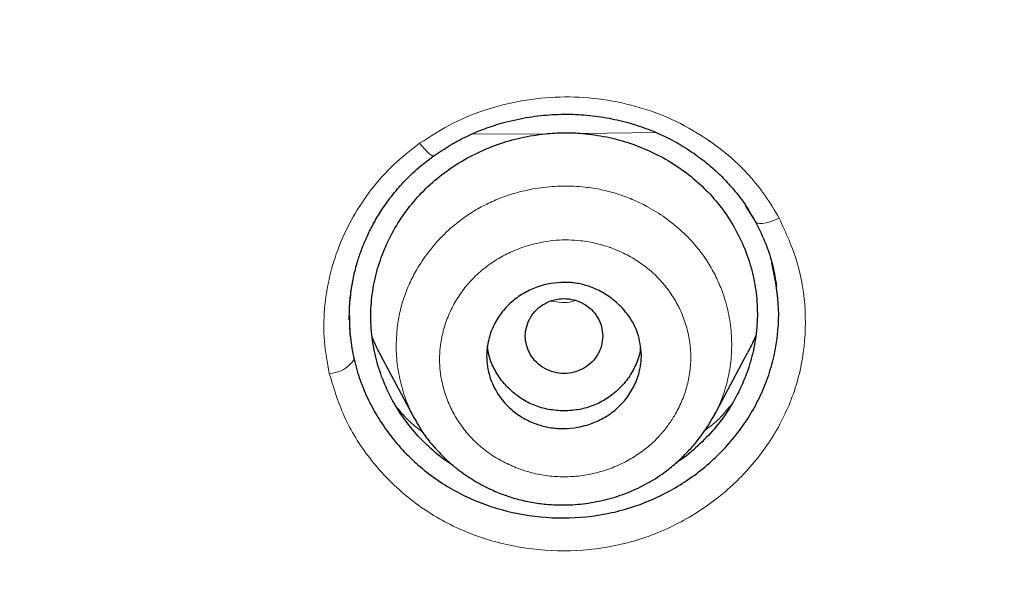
# Model space of a CAD drawing. Header units: millimetres. Extents: x 8 to 830, y 12 to 2106.
# Tile 173 of 256: x 461.71 to 473.16, y 1770.59 to 1777.25. Entities that reach past the tile are written whole.
import ezdxf

# ---------------------------------------------------------------- set-up
doc = ezdxf.new("R2010")
doc.units = ezdxf.units.MM

msp = doc.modelspace()

# ---------------------------------------------------------------- linework, layer by layer
at = {"color": 8, "linetype": 'Continuous', "lineweight": 0}
for p, q in [((467.821, 1775.925), (466.963, 1775.919)), ((467.821, 1775.925), (466.963, 1775.919)), ((469.113, 1775.938), (468.253, 1775.929)), ((469.113, 1775.938), (468.253, 1775.929)), ((469.724, 1775.837), (469.73, 1775.844)), ((469.724, 1775.837), (469.73, 1775.844)), ((469.554, 1775.699), (469.556, 1775.697)), ((469.554, 1775.699), (469.556, 1775.697)), ((466.336, 1772.552), (466.314, 1772.594))]:
    msp.add_line(p, q, dxfattribs=at)
at = {"color": 7, "linetype": 'Continuous', "lineweight": 30}
for p, q in [((470.25, 1774.93), (470.151, 1775.09)), ((470.25, 1774.93), (470.151, 1775.09)), ((465.907, 1773.349), (466.298, 1772.615)), ((469.777, 1772.631), (470.174, 1773.376)), ((466.217, 1772.561), (466.217, 1772.56)), ((466.217, 1772.561), (466.217, 1772.56)), ((466.299, 1772.613), (466.312, 1772.593)), ((466.314, 1772.594), (466.302, 1772.617)), ((469.857, 1772.581), (469.858, 1772.581)), ((469.857, 1772.581), (469.858, 1772.581))]:
    msp.add_line(p, q, dxfattribs=at)
at = {"color": 8, "linetype": 'Continuous', "lineweight": 0, "flags": 128}
msp.add_lwpolyline([(470.54, 1774.944), (470.488, 1774.921), (470.437, 1774.902), (470.39, 1774.888), (470.348, 1774.881), (470.313, 1774.88), (470.286, 1774.885), (470.268, 1774.896), (470.265, 1774.901)], dxfattribs=at)
msp.add_lwpolyline([(470.54, 1774.944), (470.488, 1774.921), (470.437, 1774.902), (470.39, 1774.888), (470.348, 1774.881), (470.313, 1774.88), (470.286, 1774.885), (470.268, 1774.896), (470.265, 1774.901)], dxfattribs=at)
at = {"color": 8, "linetype": 'Continuous', "lineweight": 0}
msp.add_arc((465.3, 1773.491), 0.353, 271.5003, 327.4574, dxfattribs=at)
for points, knots in [([(461.71, 1758.564), (462.961, 1758.568), (465.459, 1758.575), (469.201, 1758.667), (472.931, 1758.867), (476.381, 1759.196), (479.551, 1759.628), (482.448, 1760.129), (485.33, 1760.741), (487.852, 1761.396), (490.013, 1762.057), (491.822, 1762.685), (493.606, 1763.391), (495.358, 1764.181), (497.067, 1765.059), (498.717, 1766.033), (500.23, 1767.065), (501.607, 1768.149), (502.845, 1769.272), (503.987, 1770.48), (505.03, 1771.758), (505.979, 1773.098), (506.84, 1774.496), (507.625, 1775.942), (508.086, 1776.936), (508.317, 1777.435)], [0, 0, 0, 0, 0.069981, 0.139818, 0.209532, 0.279199, 0.333989, 0.388906, 0.44405, 0.499219, 0.534971, 0.570693, 0.606449, 0.642321, 0.678215, 0.713901, 0.749513, 0.780823, 0.812284, 0.843616, 0.874752, 0.905883, 0.937117, 0.968489, 1, 1, 1, 1]), ([(461.71, 1759.204), (462.397, 1759.205), (463.77, 1759.207), (465.827, 1759.228), (467.883, 1759.27), (469.789, 1759.336), (471.546, 1759.424), (473.155, 1759.53), (474.761, 1759.665), (476.309, 1759.823), (477.798, 1760.002), (479.227, 1760.198), (480.653, 1760.42), (482.074, 1760.67), (483.49, 1760.947), (484.898, 1761.252), (486.298, 1761.588), (487.563, 1761.922), (488.694, 1762.245), (489.693, 1762.553), (490.685, 1762.881), (491.671, 1763.231), (492.65, 1763.606), (493.622, 1764.005), (494.558, 1764.419), (495.457, 1764.846), (496.317, 1765.285), (497.164, 1765.748), (497.995, 1766.237), (498.806, 1766.751), (499.559, 1767.266), (500.254, 1767.779), (500.895, 1768.288), (501.518, 1768.819), (502.123, 1769.372), (502.706, 1769.946), (503.267, 1770.538), (503.804, 1771.149), (504.338, 1771.807), (504.867, 1772.514), (505.389, 1773.269), (505.882, 1774.042), (506.348, 1774.831), (506.788, 1775.636), (507.207, 1776.454), (507.466, 1777.01), (507.596, 1777.288)], [0, 0, 0, 0, 0.039229, 0.078423, 0.117586, 0.15672, 0.187454, 0.218182, 0.248912, 0.279677, 0.307187, 0.334719, 0.362261, 0.3898, 0.417325, 0.444827, 0.472297, 0.499729, 0.519658, 0.539581, 0.559504, 0.57944, 0.5994, 0.6194, 0.63945, 0.65785, 0.67625, 0.694635, 0.712991, 0.731309, 0.749585, 0.765178, 0.780832, 0.796527, 0.812245, 0.827968, 0.843678, 0.859358, 0.874993, 0.89281, 0.910606, 0.928405, 0.94623, 0.964096, 0.982016, 1, 1, 1, 1]), ([(461.71, 1759.204), (462.397, 1759.205), (463.77, 1759.207), (465.827, 1759.228), (467.883, 1759.27), (469.789, 1759.336), (471.546, 1759.424), (473.155, 1759.53), (474.761, 1759.665), (476.309, 1759.823), (477.798, 1760.002), (479.227, 1760.198), (480.653, 1760.42), (482.074, 1760.67), (483.49, 1760.947), (484.898, 1761.252), (486.298, 1761.588), (487.563, 1761.922), (488.694, 1762.245), (489.693, 1762.553), (490.685, 1762.881), (491.671, 1763.231), (492.65, 1763.606), (493.622, 1764.005), (494.558, 1764.419), (495.457, 1764.846), (496.317, 1765.285), (497.164, 1765.748), (497.995, 1766.237), (498.806, 1766.751), (499.559, 1767.266), (500.254, 1767.779), (500.895, 1768.288), (501.518, 1768.819), (502.123, 1769.372), (502.706, 1769.946), (503.267, 1770.538), (503.804, 1771.149), (504.338, 1771.807), (504.867, 1772.514), (505.389, 1773.269), (505.882, 1774.042), (506.348, 1774.831), (506.788, 1775.636), (507.207, 1776.454), (507.466, 1777.01), (507.596, 1777.288)], [0, 0, 0, 0, 0.039229, 0.078423, 0.117586, 0.15672, 0.187454, 0.218182, 0.248912, 0.279677, 0.307187, 0.334719, 0.362261, 0.3898, 0.417325, 0.444827, 0.472297, 0.499729, 0.519658, 0.539581, 0.559504, 0.57944, 0.5994, 0.6194, 0.63945, 0.65785, 0.67625, 0.694635, 0.712991, 0.731309, 0.749585, 0.765178, 0.780832, 0.796527, 0.812245, 0.827968, 0.843678, 0.859358, 0.874993, 0.89281, 0.910606, 0.928405, 0.94623, 0.964096, 0.982016, 1, 1, 1, 1]), ([(508.659, 1777.221), (508.473, 1776.818), (508.103, 1776.015), (507.489, 1774.839), (506.829, 1773.692), (506.114, 1772.578), (505.342, 1771.499), (504.504, 1770.46), (503.6, 1769.466), (502.639, 1768.522), (501.625, 1767.632), (500.522, 1766.769), (499.327, 1765.939), (498.042, 1765.141), (496.716, 1764.405), (495.358, 1763.727), (493.833, 1763.042), (492.14, 1762.365), (490.28, 1761.714), (488.342, 1761.121), (486.327, 1760.58), (484.235, 1760.091), (482.126, 1759.667), (480.002, 1759.305), (477.867, 1759), (475.725, 1758.749), (473.309, 1758.525), (470.619, 1758.355), (467.653, 1758.247), (464.683, 1758.196), (462.701, 1758.192), (461.71, 1758.19)], [0, 0, 0, 0, 0.025248, 0.050371, 0.075397, 0.100368, 0.125337, 0.150402, 0.175567, 0.200756, 0.22589, 0.250892, 0.278821, 0.306819, 0.334884, 0.362996, 0.391094, 0.427706, 0.464184, 0.500608, 0.540376, 0.580223, 0.62014, 0.660111, 0.700114, 0.74012, 0.780099, 0.835033, 0.889977, 0.94496, 1, 1, 1, 1]), ([(466.36, 1775.814), (466.487, 1775.896), (466.74, 1776.059), (467.163, 1776.225), (467.6, 1776.328), (468.048, 1776.364), (468.494, 1776.334), (468.931, 1776.238), (469.352, 1776.081), (469.603, 1775.923), (469.73, 1775.844)], [0, 0, 0, 0, 0.127567, 0.252896, 0.377, 0.500569, 0.624109, 0.74809, 0.873102, 1, 1, 1, 1]), ([(466.36, 1775.814), (466.487, 1775.896), (466.74, 1776.059), (467.163, 1776.225), (467.6, 1776.328), (468.048, 1776.364), (468.494, 1776.334), (468.931, 1776.238), (469.352, 1776.081), (469.603, 1775.923), (469.73, 1775.844)], [0, 0, 0, 0, 0.127567, 0.252896, 0.377, 0.500569, 0.624109, 0.74809, 0.873102, 1, 1, 1, 1]), ([(469.73, 1775.844), (469.813, 1775.782), (469.979, 1775.659), (470.196, 1775.442), (470.388, 1775.205), (470.49, 1775.031), (470.54, 1774.944)], [0, 0, 0, 0, 0.250173, 0.500714, 0.750369, 1, 1, 1, 1]), ([(469.73, 1775.844), (469.813, 1775.782), (469.979, 1775.659), (470.196, 1775.442), (470.388, 1775.205), (470.49, 1775.031), (470.54, 1774.944)], [0, 0, 0, 0, 0.250173, 0.500714, 0.750369, 1, 1, 1, 1]), ([(465.31, 1773.138), (465.287, 1773.263), (465.241, 1773.51), (465.247, 1773.887), (465.304, 1774.259), (465.416, 1774.619), (465.579, 1774.962), (465.792, 1775.28), (466.049, 1775.572), (466.256, 1775.733), (466.36, 1775.814)], [0, 0, 0, 0, 0.1259502, 0.2509428, 0.3754725, 0.4998217, 0.6241733, 0.7487264, 0.8738111, 1, 1, 1, 1]), ([(465.31, 1773.138), (465.287, 1773.263), (465.241, 1773.51), (465.247, 1773.887), (465.304, 1774.259), (465.416, 1774.619), (465.579, 1774.962), (465.792, 1775.28), (466.049, 1775.572), (466.256, 1775.733), (466.36, 1775.814)], [0, 0, 0, 0, 0.1259502, 0.2509428, 0.3754725, 0.4998217, 0.6241733, 0.7487264, 0.8738111, 1, 1, 1, 1]), ([(466.36, 1775.814), (466.381, 1775.788), (466.415, 1775.749), (466.454, 1775.71), (466.481, 1775.686), (466.503, 1775.673), (466.519, 1775.666), (466.522, 1775.67), (466.523, 1775.672)], [0, 0, 0, 0, 0.293901, 0.45099, 0.611069, 0.771148, 0.928237, 1, 1, 1, 1]), ([(466.36, 1775.814), (466.381, 1775.788), (466.415, 1775.749), (466.454, 1775.71), (466.481, 1775.686), (466.503, 1775.673), (466.519, 1775.666), (466.522, 1775.67), (466.523, 1775.672)], [0, 0, 0, 0, 0.293901, 0.45099, 0.611069, 0.771148, 0.928237, 1, 1, 1, 1]), ([(466.101, 1773.677), (466.11, 1773.737), (466.128, 1773.858), (466.18, 1774.035), (466.25, 1774.206), (466.347, 1774.387), (466.477, 1774.575), (466.644, 1774.761), (466.819, 1774.912), (466.993, 1775.03), (467.16, 1775.12), (467.336, 1775.194), (467.54, 1775.257), (467.771, 1775.303), (468.028, 1775.322), (468.264, 1775.311), (468.474, 1775.278), (468.658, 1775.23), (468.835, 1775.164), (469.024, 1775.073), (469.22, 1774.951), (469.414, 1774.793), (469.571, 1774.628), (469.694, 1774.463), (469.788, 1774.305), (469.864, 1774.138), (469.93, 1773.946), (469.976, 1773.728), (469.994, 1773.486), (469.98, 1773.243), (469.932, 1773.005), (469.856, 1772.784), (469.783, 1772.651), (469.749, 1772.589)], [0, 0, 0, 0, 0.027978, 0.05599, 0.08402, 0.112061, 0.149439, 0.186774, 0.224007, 0.251857, 0.279647, 0.307517, 0.335513, 0.372954, 0.410412, 0.447746, 0.475608, 0.503327, 0.53107, 0.558906, 0.596121, 0.633403, 0.67069, 0.698653, 0.726622, 0.754571, 0.782495, 0.819693, 0.856852, 0.89396, 0.931025, 0.968101, 1, 1, 1, 1]), ([(470.54, 1774.944), (470.619, 1774.773), (470.777, 1774.43), (470.861, 1773.87), (470.832, 1773.308), (470.676, 1772.762), (470.396, 1772.261), (470.012, 1771.824), (469.541, 1771.469), (469, 1771.213), (468.414, 1771.078), (467.814, 1771.062), (467.227, 1771.163), (466.676, 1771.377), (466.188, 1771.7), (465.787, 1772.115), (465.474, 1772.597), (465.365, 1772.958), (465.31, 1773.138)], [0, 0, 0, 0, 0.0626429, 0.1251965, 0.1876065, 0.2498656, 0.3121335, 0.3745273, 0.4370817, 0.4998964, 0.5627003, 0.6252478, 0.6876671, 0.7500006, 0.812321, 0.8747532, 0.9373137, 1, 1, 1, 1]), ([(470.54, 1774.944), (470.619, 1774.773), (470.777, 1774.43), (470.861, 1773.87), (470.832, 1773.308), (470.676, 1772.762), (470.396, 1772.261), (470.012, 1771.824), (469.541, 1771.469), (469, 1771.213), (468.414, 1771.078), (467.814, 1771.062), (467.227, 1771.163), (466.676, 1771.377), (466.188, 1771.7), (465.787, 1772.115), (465.474, 1772.597), (465.365, 1772.958), (465.31, 1773.138)], [0, 0, 0, 0, 0.0626429, 0.1251965, 0.1876065, 0.2498656, 0.3121335, 0.3745273, 0.4370817, 0.4998964, 0.5627003, 0.6252478, 0.6876671, 0.7500006, 0.812321, 0.8747532, 0.9373137, 1, 1, 1, 1]), ([(466.603, 1773.47), (466.599, 1773.425), (466.589, 1773.335), (466.594, 1773.2), (466.612, 1773.065), (466.649, 1772.918), (466.707, 1772.762), (466.793, 1772.601), (466.9, 1772.453), (467.026, 1772.319), (467.171, 1772.203), (467.332, 1772.106), (467.505, 1772.029), (467.686, 1771.973), (467.874, 1771.94), (468.065, 1771.931), (468.256, 1771.946), (468.443, 1771.985), (468.625, 1772.046), (468.796, 1772.129), (468.941, 1772.223), (469.062, 1772.321), (469.16, 1772.42), (469.248, 1772.528), (469.333, 1772.657), (469.41, 1772.808), (469.47, 1772.98), (469.507, 1773.158), (469.518, 1773.338), (469.503, 1773.517), (469.463, 1773.694), (469.4, 1773.864), (469.314, 1774.024), (469.207, 1774.172), (469.081, 1774.305), (468.935, 1774.422), (468.774, 1774.518), (468.601, 1774.596), (468.42, 1774.652), (468.248, 1774.682), (468.09, 1774.692), (467.948, 1774.688), (467.805, 1774.67), (467.649, 1774.635), (467.482, 1774.579), (467.311, 1774.497), (467.152, 1774.395), (467.009, 1774.274), (466.884, 1774.137), (466.779, 1773.984), (466.696, 1773.82), (466.634, 1773.648), (466.614, 1773.529), (466.603, 1773.47)], [0, 0, 0, 0, 0.015643, 0.031202, 0.046839, 0.062711, 0.083704, 0.104422, 0.125206, 0.145861, 0.166536, 0.187609, 0.208392, 0.229363, 0.250046, 0.270868, 0.291542, 0.312461, 0.333447, 0.354157, 0.374946, 0.390517, 0.406017, 0.421603, 0.437431, 0.458275, 0.47925, 0.500056, 0.520847, 0.541545, 0.562518, 0.583464, 0.604178, 0.625008, 0.64575, 0.666451, 0.687481, 0.708484, 0.729208, 0.749983, 0.765506, 0.780983, 0.796567, 0.812412, 0.833208, 0.854174, 0.874874, 0.895705, 0.916395, 0.937322, 0.9584, 0.979173, 1, 1, 1, 1]), ([(465.578, 1774.179), (465.567, 1774.108), (465.545, 1773.964), (465.54, 1773.743), (465.554, 1773.52), (465.583, 1773.374), (465.598, 1773.301)], [0, 0, 0, 0, 0.242375, 0.495563, 0.748155, 1, 1, 1, 1]), ([(465.578, 1774.179), (465.567, 1774.108), (465.545, 1773.964), (465.54, 1773.743), (465.554, 1773.52), (465.583, 1773.374), (465.598, 1773.301)], [0, 0, 0, 0, 0.242375, 0.495563, 0.748155, 1, 1, 1, 1]), ([(468.17, 1773.986), (468.158, 1773.982), (468.069, 1773.951), (467.973, 1773.966), (467.889, 1773.978)], [0, 0, 0, 0, 0.134795, 1, 1, 1, 1]), ([(466.302, 1772.617), (466.282, 1772.654), (466.222, 1772.761), (466.156, 1772.955), (466.103, 1773.192), (466.081, 1773.435), (466.094, 1773.596), (466.101, 1773.677)], [0, 0, 0, 0, 0.114329, 0.334727, 0.556062, 0.777932, 1, 1, 1, 1]), ([(469.98, 1772.766), (469.929, 1772.705), (469.839, 1772.596), (469.724, 1772.51), (469.674, 1772.472)], [0, 0, 0, 0, 0.560585, 1, 1, 1, 1]), ([(469.98, 1772.766), (469.929, 1772.705), (469.839, 1772.596), (469.724, 1772.51), (469.674, 1772.472)], [0, 0, 0, 0, 0.560585, 1, 1, 1, 1]), ([(466.403, 1772.45), (466.358, 1772.483), (466.245, 1772.566), (466.155, 1772.672), (466.101, 1772.736)], [0, 0, 0, 0, 0.39564, 1, 1, 1, 1]), ([(466.403, 1772.45), (466.358, 1772.483), (466.245, 1772.566), (466.155, 1772.672), (466.101, 1772.736)], [0, 0, 0, 0, 0.39564, 1, 1, 1, 1])]:
    msp.add_open_spline(points, degree=3, knots=knots, dxfattribs=at)
at = {"color": 7, "linetype": 'Continuous', "lineweight": 30}
for points, knots in [([(461.71, 1758.483), (462.961, 1758.486), (465.459, 1758.492), (469.201, 1758.583), (472.931, 1758.781), (476.381, 1759.109), (479.551, 1759.54), (482.448, 1760.039), (485.33, 1760.651), (487.853, 1761.305), (490.014, 1761.965), (491.823, 1762.593), (493.607, 1763.298), (495.36, 1764.087), (497.068, 1764.965), (498.719, 1765.938), (500.232, 1766.97), (501.609, 1768.053), (502.847, 1769.176), (503.989, 1770.383), (505.033, 1771.661), (505.982, 1773.001), (506.842, 1774.398), (507.628, 1775.843), (508.089, 1776.838), (508.32, 1777.336)], [0, 0, 0, 0, 0.069983, 0.139819, 0.209532, 0.279196, 0.333982, 0.388895, 0.444034, 0.499198, 0.534947, 0.570667, 0.606421, 0.642292, 0.678185, 0.713872, 0.749485, 0.780797, 0.812262, 0.843597, 0.874737, 0.905872, 0.93711, 0.968486, 1, 1, 1, 1]), ([(461.71, 1758.579), (462.957, 1758.582), (465.448, 1758.588), (469.179, 1758.678), (472.898, 1758.874), (476.338, 1759.199), (479.499, 1759.627), (482.387, 1760.124), (485.261, 1760.731), (487.777, 1761.381), (489.933, 1762.036), (491.737, 1762.66), (493.516, 1763.361), (495.265, 1764.144), (496.97, 1765.017), (498.617, 1765.984), (500.128, 1767.009), (501.504, 1768.086), (502.741, 1769.203), (503.882, 1770.404), (504.925, 1771.676), (505.873, 1773.01), (506.733, 1774.402), (507.519, 1775.841), (507.98, 1776.832), (508.211, 1777.329)], [0, 0, 0, 0, 0.069984, 0.139823, 0.209539, 0.279207, 0.333996, 0.38891, 0.444049, 0.499214, 0.534963, 0.570684, 0.606438, 0.642308, 0.678202, 0.71389, 0.749503, 0.780813, 0.812277, 0.843614, 0.874752, 0.905882, 0.937115, 0.968487, 1, 1, 1, 1]), ([(466.525, 1775.669), (466.588, 1775.711), (466.713, 1775.796), (466.912, 1775.9), (467.115, 1775.986), (467.342, 1776.06), (467.594, 1776.117), (467.869, 1776.15), (468.139, 1776.156), (468.403, 1776.135), (468.658, 1776.09), (468.902, 1776.023), (469.133, 1775.934), (469.352, 1775.826), (469.485, 1775.739), (469.551, 1775.696)], [0, 0, 0, 0, 0.071684, 0.141453, 0.209577, 0.276264, 0.363192, 0.448123, 0.531251, 0.612724, 0.692671, 0.77122, 0.848511, 0.924708, 1, 1, 1, 1]), ([(466.525, 1775.669), (466.588, 1775.711), (466.713, 1775.796), (466.912, 1775.9), (467.115, 1775.986), (467.342, 1776.06), (467.594, 1776.117), (467.869, 1776.15), (468.139, 1776.156), (468.403, 1776.135), (468.658, 1776.09), (468.902, 1776.023), (469.133, 1775.934), (469.352, 1775.826), (469.485, 1775.739), (469.551, 1775.696)], [0, 0, 0, 0, 0.071684, 0.141453, 0.209577, 0.276264, 0.363192, 0.448123, 0.531251, 0.612724, 0.692671, 0.77122, 0.848511, 0.924708, 1, 1, 1, 1]), ([(466.744, 1772.072), (466.732, 1772.079), (466.64, 1772.133), (466.488, 1772.261), (466.294, 1772.455), (466.129, 1772.674), (465.994, 1772.912), (465.891, 1773.164), (465.822, 1773.425), (465.79, 1773.691), (465.793, 1773.959), (465.833, 1774.227), (465.909, 1774.488), (466.019, 1774.739), (466.16, 1774.974), (466.332, 1775.19), (466.53, 1775.385), (466.755, 1775.553), (467.002, 1775.694), (467.264, 1775.805), (467.538, 1775.887), (467.726, 1775.912), (467.821, 1775.925)], [0, 0, 0, 0, 0.007778, 0.059617, 0.111689, 0.163636, 0.2163, 0.268912, 0.320895, 0.373069, 0.424956, 0.476909, 0.5298, 0.582301, 0.634283, 0.686605, 0.738548, 0.790489, 0.84331, 0.895845, 0.947806, 1, 1, 1, 1]), ([(466.744, 1772.072), (466.732, 1772.079), (466.64, 1772.133), (466.488, 1772.261), (466.294, 1772.455), (466.129, 1772.674), (465.994, 1772.912), (465.891, 1773.164), (465.822, 1773.425), (465.79, 1773.691), (465.793, 1773.959), (465.833, 1774.227), (465.909, 1774.488), (466.019, 1774.739), (466.16, 1774.974), (466.332, 1775.19), (466.53, 1775.385), (466.755, 1775.553), (467.002, 1775.694), (467.264, 1775.805), (467.538, 1775.887), (467.726, 1775.912), (467.821, 1775.925)], [0, 0, 0, 0, 0.007778, 0.059617, 0.111689, 0.163636, 0.2163, 0.268912, 0.320895, 0.373069, 0.424956, 0.476909, 0.5298, 0.582301, 0.634283, 0.686605, 0.738548, 0.790489, 0.84331, 0.895845, 0.947806, 1, 1, 1, 1]), ([(467.821, 1775.925), (467.893, 1775.931), (468.037, 1775.943), (468.181, 1775.934), (468.253, 1775.929)], [0, 0, 0, 0, 0.499863, 1, 1, 1, 1]), ([(467.821, 1775.925), (467.893, 1775.931), (468.037, 1775.943), (468.181, 1775.934), (468.253, 1775.929)], [0, 0, 0, 0, 0.499863, 1, 1, 1, 1]), ([(468.253, 1775.929), (468.347, 1775.918), (468.534, 1775.895), (468.808, 1775.819), (469.071, 1775.713), (469.318, 1775.577), (469.543, 1775.413), (469.742, 1775.224), (469.914, 1775.012), (470.056, 1774.78), (470.167, 1774.531), (470.244, 1774.272), (470.286, 1774.006), (470.291, 1773.737), (470.26, 1773.47), (470.193, 1773.207), (470.09, 1772.953), (469.957, 1772.712), (469.792, 1772.49), (469.598, 1772.292), (469.444, 1772.158), (469.349, 1772.101), (469.334, 1772.092)], [0, 0, 0, 0, 0.051893, 0.103751, 0.156349, 0.209063, 0.260915, 0.312748, 0.364916, 0.416799, 0.469223, 0.521978, 0.573846, 0.625681, 0.677915, 0.729801, 0.782156, 0.834751, 0.886624, 0.938601, 0.990398, 1, 1, 1, 1]), ([(468.253, 1775.929), (468.347, 1775.918), (468.534, 1775.895), (468.808, 1775.819), (469.071, 1775.713), (469.318, 1775.577), (469.543, 1775.413), (469.742, 1775.224), (469.914, 1775.012), (470.056, 1774.78), (470.167, 1774.531), (470.244, 1774.272), (470.286, 1774.006), (470.291, 1773.737), (470.26, 1773.47), (470.193, 1773.207), (470.09, 1772.953), (469.957, 1772.712), (469.792, 1772.49), (469.598, 1772.292), (469.444, 1772.158), (469.349, 1772.101), (469.334, 1772.092)], [0, 0, 0, 0, 0.051893, 0.103751, 0.156349, 0.209063, 0.260915, 0.312748, 0.364916, 0.416799, 0.469223, 0.521978, 0.573846, 0.625681, 0.677915, 0.729801, 0.782156, 0.834751, 0.886624, 0.938601, 0.990398, 1, 1, 1, 1]), ([(465.542, 1773.761), (465.543, 1773.824), (465.545, 1773.946), (465.565, 1774.124), (465.597, 1774.29), (465.638, 1774.444), (465.687, 1774.586), (465.745, 1774.726), (465.817, 1774.87), (465.908, 1775.024), (466.02, 1775.185), (466.159, 1775.35), (466.326, 1775.517), (466.457, 1775.617), (466.525, 1775.669)], [0, 0, 0, 0, 0.088968, 0.172411, 0.250411, 0.323005, 0.390214, 0.454842, 0.526279, 0.605317, 0.692019, 0.786509, 0.889026, 1, 1, 1, 1]), ([(465.542, 1773.761), (465.543, 1773.824), (465.545, 1773.946), (465.565, 1774.124), (465.597, 1774.29), (465.638, 1774.444), (465.687, 1774.586), (465.745, 1774.726), (465.817, 1774.87), (465.908, 1775.024), (466.02, 1775.185), (466.159, 1775.35), (466.326, 1775.517), (466.457, 1775.617), (466.525, 1775.669)], [0, 0, 0, 0, 0.088968, 0.172411, 0.250411, 0.323005, 0.390214, 0.454842, 0.526279, 0.605317, 0.692019, 0.786509, 0.889026, 1, 1, 1, 1]), ([(469.551, 1775.696), (469.606, 1775.656), (469.714, 1775.577), (469.857, 1775.446), (470.004, 1775.29), (470.146, 1775.109), (470.23, 1774.964), (470.271, 1774.893)], [0, 0, 0, 0, 0.184851, 0.362014, 0.531881, 0.773524, 1, 1, 1, 1]), ([(469.551, 1775.696), (469.606, 1775.656), (469.714, 1775.577), (469.857, 1775.446), (470.004, 1775.29), (470.146, 1775.109), (470.23, 1774.964), (470.271, 1774.893)], [0, 0, 0, 0, 0.184851, 0.362014, 0.531881, 0.773524, 1, 1, 1, 1]), ([(470.271, 1774.894), (470.311, 1774.811), (470.391, 1774.646), (470.47, 1774.395), (470.498, 1774.227), (470.51, 1774.148)], [0, 0, 0, 0, 0.348955, 0.696071, 1, 1, 1, 1]), ([(470.271, 1774.894), (470.311, 1774.811), (470.391, 1774.646), (470.47, 1774.395), (470.498, 1774.227), (470.51, 1774.148)], [0, 0, 0, 0, 0.348955, 0.696071, 1, 1, 1, 1]), ([(465.598, 1773.301), (465.619, 1773.22), (465.663, 1773.057), (465.796, 1772.746), (466.021, 1772.385), (466.321, 1772.078), (466.598, 1771.872), (466.897, 1771.696), (467.307, 1771.536), (467.831, 1771.446), (468.276, 1771.458), (468.626, 1771.521), (468.883, 1771.595), (469.13, 1771.696), (469.441, 1771.862), (469.791, 1772.126), (470.076, 1772.452), (470.257, 1772.74), (470.368, 1772.969), (470.452, 1773.208), (470.525, 1773.534), (470.554, 1773.948), (470.487, 1774.268), (470.454, 1774.424)], [0, 0, 0, 0, 0.033757, 0.067372, 0.134254, 0.200934, 0.234302, 0.267721, 0.334423, 0.401058, 0.467809, 0.501352, 0.535055, 0.568768, 0.602334, 0.669141, 0.735801, 0.769162, 0.802556, 0.835945, 0.8693, 0.935995, 1, 1, 1, 1]), ([(465.598, 1773.301), (465.619, 1773.22), (465.663, 1773.057), (465.796, 1772.746), (466.021, 1772.385), (466.321, 1772.078), (466.598, 1771.872), (466.897, 1771.696), (467.307, 1771.536), (467.831, 1771.446), (468.276, 1771.458), (468.626, 1771.521), (468.883, 1771.595), (469.13, 1771.696), (469.441, 1771.862), (469.791, 1772.126), (470.076, 1772.452), (470.257, 1772.74), (470.368, 1772.969), (470.452, 1773.208), (470.525, 1773.534), (470.554, 1773.948), (470.487, 1774.268), (470.454, 1774.424)], [0, 0, 0, 0, 0.033757, 0.067372, 0.134254, 0.200934, 0.234302, 0.267721, 0.334423, 0.401058, 0.467809, 0.501352, 0.535055, 0.568768, 0.602334, 0.669141, 0.735801, 0.769162, 0.802556, 0.835945, 0.8693, 0.935995, 1, 1, 1, 1]), ([(468.94, 1773.354), (468.939, 1773.333), (468.938, 1773.292), (468.931, 1773.232), (468.912, 1773.134), (468.866, 1773.003), (468.774, 1772.851), (468.655, 1772.722), (468.514, 1772.622), (468.313, 1772.528), (468.126, 1772.493), (467.975, 1772.497), (467.907, 1772.503), (467.812, 1772.519), (467.69, 1772.556), (467.543, 1772.626), (467.395, 1772.737), (467.262, 1772.895), (467.164, 1773.102), (467.134, 1773.291), (467.144, 1773.436), (467.167, 1773.558), (467.219, 1773.702), (467.315, 1773.855), (467.438, 1773.982), (467.579, 1774.079), (467.776, 1774.168), (467.955, 1774.199), (468.096, 1774.196), (468.158, 1774.19), (468.247, 1774.176), (468.365, 1774.141), (468.509, 1774.072), (468.659, 1773.964), (468.799, 1773.808), (468.914, 1773.601), (468.931, 1773.439), (468.94, 1773.354)], [0, 0, 0, 0, 0.011545, 0.022957, 0.034307, 0.067576, 0.100138, 0.131708, 0.162698, 0.192808, 0.250598, 0.260937, 0.273128, 0.287224, 0.312151, 0.341247, 0.374814, 0.412563, 0.454659, 0.501055, 0.518972, 0.536606, 0.57081, 0.603838, 0.635759, 0.666336, 0.695938, 0.751256, 0.760131, 0.771162, 0.784438, 0.80831, 0.836909, 0.87048, 0.908897, 0.952094, 1, 1, 1, 1]), ([(468.49, 1773.572), (468.486, 1773.61), (468.48, 1773.686), (468.433, 1773.792), (468.362, 1773.883), (468.267, 1773.953), (468.157, 1773.997), (468.04, 1774.012), (467.922, 1773.997), (467.812, 1773.953), (467.718, 1773.883), (467.646, 1773.792), (467.6, 1773.686), (467.584, 1773.572), (467.6, 1773.459), (467.646, 1773.353), (467.718, 1773.261), (467.812, 1773.192), (467.922, 1773.148), (468.04, 1773.132), (468.157, 1773.148), (468.267, 1773.192), (468.362, 1773.261), (468.433, 1773.353), (468.48, 1773.459), (468.486, 1773.534), (468.49, 1773.572)], [0, 0, 0, 0, 0.041659, 0.083341, 0.125, 0.166659, 0.208341, 0.25, 0.291659, 0.333341, 0.375, 0.416659, 0.458341, 0.5, 0.541659, 0.583341, 0.625, 0.666659, 0.708341, 0.75, 0.791659, 0.833341, 0.875, 0.916659, 0.958341, 1, 1, 1, 1]), ([(465.544, 1773.807), (465.545, 1773.723), (465.548, 1773.553), (465.581, 1773.386), (465.598, 1773.301)], [0, 0, 0, 0, 0.491432, 1, 1, 1, 1]), ([(465.544, 1773.807), (465.545, 1773.723), (465.548, 1773.553), (465.581, 1773.386), (465.598, 1773.301)], [0, 0, 0, 0, 0.491432, 1, 1, 1, 1]), ([(465.908, 1773.349), (465.878, 1773.405), (465.842, 1773.471), (465.817, 1773.541), (465.813, 1773.552)], [0, 0, 0, 0, 0.843597, 1, 1, 1, 1]), ([(470.266, 1773.578), (470.259, 1773.558), (470.233, 1773.489), (470.197, 1773.424), (470.171, 1773.377)], [0, 0, 0, 0, 0.288602, 1, 1, 1, 1]), ([(468.926, 1773.431), (468.925, 1773.42), (468.92, 1773.354), (468.877, 1773.237), (468.795, 1773.086), (468.68, 1772.954), (468.543, 1772.843), (468.388, 1772.761), (468.218, 1772.713), (468.04, 1772.698), (467.862, 1772.713), (467.692, 1772.761), (467.537, 1772.842), (467.4, 1772.954), (467.284, 1773.086), (467.201, 1773.236), (467.157, 1773.364), (467.152, 1773.44), (467.15, 1773.461)], [0, 0, 0, 0, 0.0128821, 0.0804725, 0.1479561, 0.2181387, 0.2885103, 0.356034, 0.4235115, 0.49375, 0.5641718, 0.6316914, 0.6991159, 0.7692639, 0.8398062, 0.9074418, 0.9749692, 1, 1, 1, 1]), ([(466.312, 1772.593), (466.339, 1772.544), (466.398, 1772.443), (466.507, 1772.303), (466.63, 1772.171), (466.773, 1772.042), (466.938, 1771.923), (467.122, 1771.817), (467.305, 1771.735), (467.485, 1771.676), (467.659, 1771.637), (467.855, 1771.61), (468.077, 1771.603), (468.326, 1771.625), (468.574, 1771.677), (468.816, 1771.76), (469.047, 1771.875), (469.236, 1772.004), (469.384, 1772.131), (469.494, 1772.242), (469.6, 1772.365), (469.698, 1772.497), (469.755, 1772.598), (469.782, 1772.644)], [0, 0, 0, 0, 0.040043, 0.084476, 0.127547, 0.169182, 0.222327, 0.272669, 0.320153, 0.364794, 0.406825, 0.446416, 0.504553, 0.563478, 0.623111, 0.683386, 0.744292, 0.805818, 0.846535, 0.884021, 0.918042, 0.962712, 1, 1, 1, 1])]:
    msp.add_open_spline(points, degree=3, knots=knots, dxfattribs=at)

doc.saveas('drawing.dxf')
